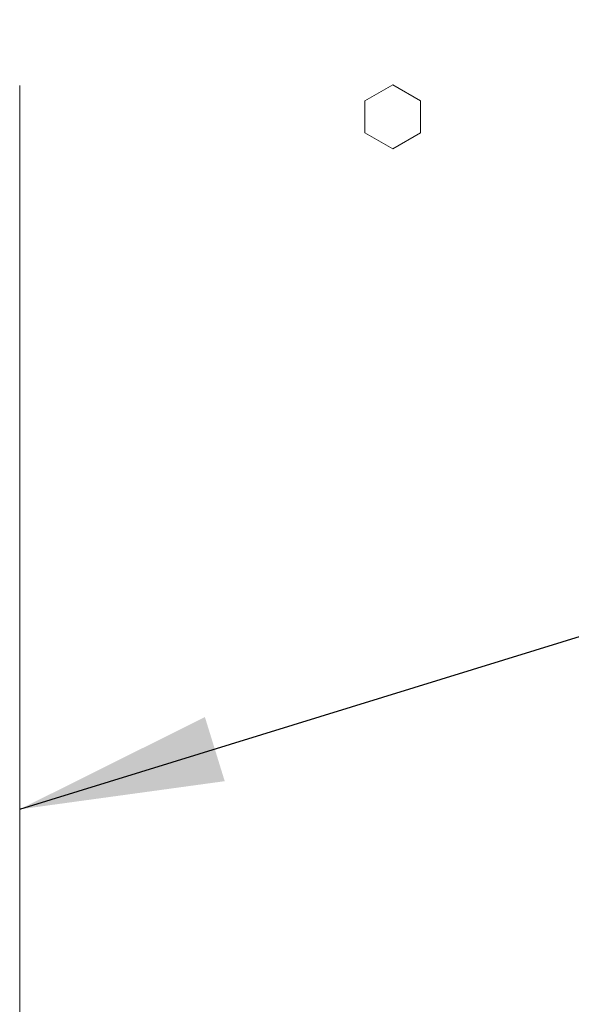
# Model space of a CAD drawing. Header units: inches. Extents: x 1 to 109, y 1 to 85.
# Tile 48 of 65: x 55.97 to 57.73, y 55.09 to 58.23. Entities that reach past the tile are written whole.
import ezdxf

# ---------------------------------------------------------------- set-up
doc = ezdxf.new("R2010")
doc.units = ezdxf.units.IN
doc.header["$MEASUREMENT"] = 0
doc.styles.get("Standard").update_dxf_attribs({"font": 'GOTHIC.TTF'})
doc.dimstyles.new('SLDDIMSTYLE2', dxfattribs={"dimtxt": 0, "dimasz": 0.65, "dimexe": 0, "dimexo": 0.0625, "dimgap": 0, "dimtad": 0, "dimtih": 1, "dimtoh": 1, "dimdec": 0, "dimrnd": 1e-09, "dimzin": 0, "dimdsep": 46, "dimtxsty": 'STANDARD', "dimsah": 1, "dimcen": 0.09, "dimadec": 0, "dimazin": 0, "dimtfac": 0.65, "dimtdec": 0, "dimtofl": 0, "dimtmove": 0, "dimatfit": 3, "dimfxl": 1, "dimfrac": 2, "dimtolj": 1, "dimtzin": 0, "dimarcsym": 0})

msp = doc.modelspace()

# ---------------------------------------------------------------- linework, layer by layer
at = {"color": 7, "linetype": 'Continuous', "lineweight": 15, "ltscale": 5}
for p, q in [((55.9701, 53.2397), (55.97, 58.0214)), ((57.1576, 58.0234), (57.0692, 57.9724)), ((57.2459, 57.9724), (57.1576, 58.0234)), ((57.0692, 57.9724), (57.0692, 57.8704)), ((57.2459, 57.8704), (57.2459, 57.9724)), ((57.0692, 57.8704), (57.1576, 57.8194)), ((57.1576, 57.8194), (57.2459, 57.8704))]:
    msp.add_line(p, q, dxfattribs=at)

# ---------------------------------------------------------------- leaders
at = {"color": 1, "linetype": 'Continuous', "lineweight": 0, "ltscale": 5}
msp.add_leader([(55.9701, 55.7153), (67.0802, 59.146), (68.3105, 59.146)], dimstyle='SLDDIMSTYLE2', dxfattribs=at)

doc.saveas('drawing.dxf')
